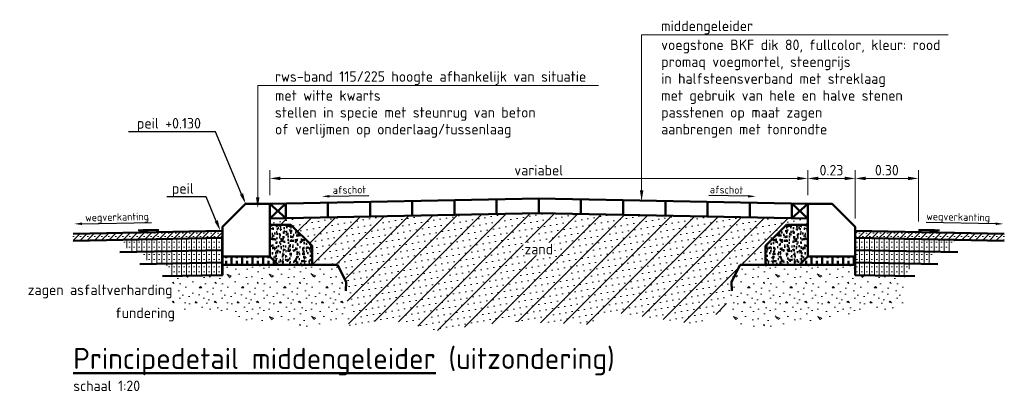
# Model space of a CAD drawing. Header units: metres. Extents: x -699 to 2316, y -1199 to 781.
# Tile 102 of 256: x -242.31 to -237.64, y -175.34 to -173.58. Entities that reach past the tile are written whole.
import ezdxf
from ezdxf import colors
from ezdxf.entities.mleader import LeaderData, LeaderLine
from ezdxf.enums import TextEntityAlignment as Align
from ezdxf.math import Vec2, Vec3

# ---------------------------------------------------------------- set-up
doc = ezdxf.new("R2010")
doc.units = ezdxf.units.M
doc.header["$PDMODE"] = 1
for name, color, linetype, lineweight in [('N-WA-VH-VERHARDING_ASFALT-A-20', 252, 'Continuous', 18), ('N-WE-GW-GROND_ZAND_CUNETZAND-A', 7, 'Continuous', 18), ('N-WE-VH-KANTVERHARDING-GD', 210, 'Continuous', 50), ('N-WE-VH-VERHARDING_FUNDERING-A', 252, 'Continuous', 18), ('X-XX-AL-M', 7, 'Continuous', 18), ('X-XX-AL-T18', 10, 'Continuous', 18), ('X-XX-AL-T25', 7, 'Continuous', 25), ('X-XX-AL-T50', 130, 'Continuous', 50)]:
    doc.layers.add(name, color=color, linetype=linetype, lineweight=lineweight)
doc.styles.add('NLCS-ISO', font='NLCS-ISO.ttf')
doc.styles.add('NLCS-ISO Standaard', font='NLCS-ISO.ttf')
doc.styles.add('NLCS-ISO-M20-T25', font='NLCS-ISO.ttf', dxfattribs={"height": 0.05})
doc.dimstyles.new('NLCS-M20-T25-PIJL_A_L2_H1', dxfattribs={"dimscale": 0.02, "dimtxt": 2.5, "dimasz": 2.5, "dimexe": 2, "dimexo": 2, "dimgap": 0.7, "dimtad": 1, "dimzin": 0, "dimdsep": 46, "dimtxsty": 'NLCS-ISO-M20-T25', "dimcen": 0, "dimdle": 2, "dimclrd": 256, "dimclre": 256, "dimclrt": 256, "dimadec": 1, "dimazin": 0, "dimtfac": 1, "dimtdec": 3, "dimtofl": 0, "dimtmove": 0, "dimatfit": 3, "dimfxl": 2, "dimtfillclr": 256, "dimtolj": 1, "dimtzin": 0, "dimlwd": -1, "dimlwe": -1, "dimarcsym": 0})
pattern_1 = [(90, (-242.055114, -175.33193), (-0.05, 7e-18), []), (90, (-242.030114, -175.30693), (-0.05, 7e-18), [0.025, -0.0125])]
pattern_2 = [(0, (-241.03027, -174.75879), (0, 0.2), [0, -0.2]), (0, (-241.02827, -174.82879), (0, 0.2), [0, -0.2]), (0, (-241.02227, -174.72079), (0, 0.2), [0, -0.2]), (338.1986, (-241.12627, -174.78279), (0.60000005, -0.2), [0.021541, -1.055492]), (216.8699, (-241.10627, -174.79079), (0.6, 0.4), [0.01, -0.99]), (130.6013, (-241.114272, -174.79679), (1.00000008, -1.1999998), [0.018439, -1.82547]), (206.565, (-241.18027, -174.82079), (-0.1999998, -0.2000003), [0.004472, -0.442741]), (326.31, (-241.18427, -174.82279), (0.3999999, -0.2000003), [0.007211, -0.713899]), (108.435, (-241.17827, -174.82679), (-0.1999997, 0.4000001), [0.006325, -0.626131]), (225, (-241.05227, -174.84079), (-4e-17, -0.2), [0.008485, -0.274357]), (0, (-241.05827, -174.84679), (0.2, 0.2), [0.012, -0.188]), (135, (-241.04627, -174.84679), (-0.2, 2e-17), [0.008485, -0.274357]), (251.565, (-241.07627, -174.71279), (0.1999997, 0.4000001), [0.006325, -0.626131]), (0, (-241.07827, -174.71879), (0.2, 0.2), [0.01, -0.19]), (143.1301, (-241.06827, -174.71879), (-0.6, 0.4), [0.01, -0.99]), (213.69, (-241.18227, -174.71079), (0.3999999, 0.2000003), [0.007211, -0.713899]), (341.565, (-241.18827, -174.71479), (-0.4000001, 0.1999997), [0.012649, -0.619806]), (126.8699, (-241.17627, -174.71879), (0.4, -0.6), [0.01, -0.99]), (0, (-241.12427, -174.71879), (0, 0.2), [0, -0.2]), (0, (-241.17827, -174.77079), (0, 0.2), [0, -0.2]), (0, (-241.12227, -174.84479), (0, 0.2), [0, -0.2]), (0, (-241.06827, -174.78279), (0, 0.2), [0, -0.2]), (0, (-241.12627, -174.74879), (0, 0.2), [0, -0.2]), (0, (-241.17027, -174.74279), (0, 0.2), [0, -0.2]), (0, (-241.15227, -174.75479), (0, 0.2), [0, -0.2]), (0, (-241.16027, -174.80279), (0, 0.2), [0, -0.2]), (0, (-241.20827, -174.79479), (0, 0.2), [0, -0.2]), (0, (-241.20627, -174.74879), (0, 0.2), [0, -0.2]), (0, (-241.21227, -174.70479), (0, 0.2), [0, -0.2]), (0, (-241.15027, -174.69679), (0, 0.2), [0, -0.2]), (0, (-241.10627, -174.68879), (0, 0.2), [0, -0.2]), (0, (-241.03627, -174.69679), (0, 0.2), [0, -0.2]), (0, (-241.08427, -174.75879), (0, 0.2), [0, -0.2]), (0, (-241.10427, -174.72279), (0, 0.2), [0, -0.2]), (0, (-241.08827, -174.81879), (0, 0.2), [0, -0.2]), (0, (-241.14827, -174.82879), (0, 0.2), [0, -0.2]), (0, (-241.08827, -174.87279), (0, 0.2), [0, -0.2]), (0, (-241.15427, -174.86079), (0, 0.2), [0, -0.2]), (0, (-241.21827, -174.86679), (0, 0.2), [0, -0.2]), (0, (-241.19427, -174.87679), (0, 0.2), [0, -0.2]), (0, (-241.19227, -174.84879), (0, 0.2), [0, -0.2]), (0, (-241.05827, -174.88079), (0, 0.2), [0, -0.2]), (0, (-241.03427, -174.79879), (0, 0.2), [0, -0.2]), (0, (-241.04427, -174.73879), (0, 0.2), [0, -0.2]), (0, (-241.13627, -174.88279), (0, 0.2), [0, -0.2])]
pattern_3 = [(225, (-38.532574, -27.93116), (0.0167053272, -0.0167053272), []), (225, (-38.54928, -27.93116), (0.0167053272, -0.0167053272), [0, -0.0236249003])]
pattern_4 = [(270, (-38.532574, -27.93116), (0.0236249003, -6e-18), []), (270, (-38.544386, -27.942972), (0.0236249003, -6e-18), [0, -0.0236249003])]
pattern_5 = [(270, (-38.532574, -27.98996), (0.0236249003, -6e-18), []), (270, (-38.544386, -28.001772), (0.0236249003, -6e-18), [0, -0.0236249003])]
pattern_6 = [(270, (-38.532574, -28.04876), (0.0236249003, -6e-18), []), (270, (-38.544386, -28.060572), (0.0236249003, -6e-18), [0, -0.0236249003])]

# ---------------------------------------------------------------- blocks, each defined once
blk = doc.blocks.new('RWS-band_115_225x250')
for p, q in [((0.225, 0.01), (0.325, 0.01)), ((0.325, 0.01), (0.425, -0.09))]:
    blk.add_line(p, q)
blk.add_lwpolyline([(0.225, -0.14), (0, -0.14), (0, 0), (0.11, 0.11), (0.225, 0.11)], close=True)
blk = doc.blocks.new('RTW-L_ARR-v1')
at = {"color": 0, "linetype": 'ByBlock', "lineweight": 18}
blk.add_solid([(-5, 0.83), (-5, -0.83), (0, 0)], dxfattribs=at)
blk = doc.blocks.new('*D1913')
at = {"layer": 'Defpoints', "color": 0, "transparency": 16777216}
for p in [(-238.3482, -174.3284), (-238.5732, -174.4484), (-238.3482, -174.5584)]:
    blk.add_point(p, dxfattribs=at)
at = {"layer": 'X-XX-AL-M', "transparency": 16777216}
for p, q in [((-238.5732, -174.4084), (-238.5732, -174.2884)), ((-238.3482, -174.5184), (-238.3482, -174.2884)), ((-238.5232, -174.3284), (-238.3982, -174.3284))]:
    blk.add_line(p, q, dxfattribs=at)
for points in [[(-238.5232, -174.32), (-238.5232, -174.3367), (-238.5732, -174.3284)], [(-238.3982, -174.32), (-238.3982, -174.3367), (-238.3482, -174.3284)]]:
    blk.add_solid(points, dxfattribs=at)
at = {"layer": 'X-XX-AL-M', "transparency": 16777216, "insert": (-238.4607, -174.2894), "char_height": 0.05, "attachment_point": 5, "style": 'NLCS-ISO-M20-T25'}
blk.add_mtext('\\A1;0.23', dxfattribs=at)
blk = doc.blocks.new('*D1914')
at = {"layer": 'Defpoints', "color": 0, "transparency": 16777216}
for p in [(-238.0482, -174.3284), (-238.3482, -174.5584), (-238.0482, -174.5724)]:
    blk.add_point(p, dxfattribs=at)
at = {"layer": 'X-XX-AL-M', "transparency": 16777216}
for p, q in [((-238.3482, -174.5184), (-238.3482, -174.2884)), ((-238.0482, -174.5324), (-238.0482, -174.2884)), ((-238.2982, -174.3284), (-238.0982, -174.3284))]:
    blk.add_line(p, q, dxfattribs=at)
for points in [[(-238.2982, -174.32), (-238.2982, -174.3367), (-238.3482, -174.3284)], [(-238.0982, -174.32), (-238.0982, -174.3367), (-238.0482, -174.3284)]]:
    blk.add_solid(points, dxfattribs=at)
at = {"layer": 'X-XX-AL-M', "transparency": 16777216, "insert": (-238.1982, -174.2894), "char_height": 0.05, "attachment_point": 5, "style": 'NLCS-ISO-M20-T25'}
blk.add_mtext('\\A1;0.30', dxfattribs=at)
blk = doc.blocks.new('*D1915')
at = {"layer": 'Defpoints', "color": 0, "transparency": 16777216}
for p in [(-238.5732, -174.3284), (-241.1232, -174.4484), (-238.5732, -174.4484)]:
    blk.add_point(p, dxfattribs=at)
at = {"layer": 'X-XX-AL-M', "transparency": 16777216}
for p, q in [((-241.1232, -174.4084), (-241.1232, -174.2884)), ((-238.5732, -174.4084), (-238.5732, -174.2884)), ((-241.0732, -174.3284), (-238.6232, -174.3284))]:
    blk.add_line(p, q, dxfattribs=at)
for points in [[(-241.0732, -174.32), (-241.0732, -174.3367), (-241.1232, -174.3284)], [(-238.6232, -174.32), (-238.6232, -174.3367), (-238.5732, -174.3284)]]:
    blk.add_solid(points, dxfattribs=at)
at = {"layer": 'X-XX-AL-M', "transparency": 16777216, "insert": (-239.8482, -174.2894), "char_height": 0.05, "attachment_point": 5, "style": 'NLCS-ISO-M20-T25'}
blk.add_mtext('\\A1;variabel', dxfattribs=at)

msp = doc.modelspace()

# ---------------------------------------------------------------- hatches: boundary and pattern name
at = {"layer": 'N-WA-VH-VERHARDING_ASFALT-A-20'}
h = msp.add_hatch(dxfattribs=at)
h.set_pattern_fill('VD-SMAB', color=256, scale=0.251999, angle=180, style=0, pattern_type=2)
h.set_pattern_definition(pattern_3)
h.paths.add_polyline_path([(-242.0551, -174.5905), (-242.0551, -174.6241), (-241.3482, -174.61), (-241.3482, -174.5764)])
h = msp.add_hatch(dxfattribs=at)
h.set_pattern_fill('VD-STAB', color=256, scale=0.251999, angle=225, style=0, pattern_type=2)
h.set_pattern_definition(pattern_4)
h.paths.add_polyline_path([(-241.8202, -174.6194), (-241.7927, -174.6777), (-241.3482, -174.6688), (-241.3482, -174.61)])
h = msp.add_hatch(dxfattribs=at)
h.set_pattern_fill('VD-SMAB', color=256, scale=0.251999, angle=180, style=0, pattern_type=2)
h.set_pattern_definition(pattern_3)
h.paths.add_polyline_path([(-237.6414, -174.5905), (-237.6414, -174.6241), (-238.3482, -174.61), (-238.3482, -174.5764)])
h = msp.add_hatch(dxfattribs=at)
h.set_pattern_fill('VD-STAB', color=256, scale=0.251999, angle=225, style=0, pattern_type=2)
h.set_pattern_definition(pattern_4)
h.paths.add_polyline_path([(-237.8762, -174.6194), (-237.9038, -174.6777), (-238.3482, -174.6688), (-238.3482, -174.61)])
h = msp.add_hatch(dxfattribs=at)
h.set_pattern_fill('VD-STAB', color=256, scale=0.251999, angle=225, style=0, pattern_type=2)
h.set_pattern_definition(pattern_5)
h.paths.add_polyline_path([(-241.7251, -174.6763), (-241.6976, -174.7346), (-241.3482, -174.7276), (-241.3482, -174.6688)])
h = msp.add_hatch(dxfattribs=at)
h.set_pattern_fill('VD-STAB', color=256, scale=0.251999, angle=225, style=0, pattern_type=2)
h.set_pattern_definition(pattern_5)
h.paths.add_polyline_path([(-237.9713, -174.6763), (-237.9989, -174.7346), (-238.3482, -174.7276), (-238.3482, -174.6688)])
h = msp.add_hatch(dxfattribs=at)
h.set_pattern_fill('VD-STAB', color=256, scale=0.251999, angle=225, style=0, pattern_type=2)
h.set_pattern_definition(pattern_6)
h.paths.add_polyline_path([(-241.6166, -174.7329), (-241.5891, -174.7912), (-241.3482, -174.7864), (-241.3482, -174.7276)])
h = msp.add_hatch(dxfattribs=at)
h.set_pattern_fill('VD-STAB', color=256, scale=0.251999, angle=225, style=0, pattern_type=2)
h.set_pattern_definition(pattern_6)
h.paths.add_polyline_path([(-238.0798, -174.7329), (-238.1074, -174.7912), (-238.3482, -174.7864), (-238.3482, -174.7276)])
at = {"layer": 'N-WE-GW-GROND_ZAND_CUNETZAND-A'}
h = msp.add_hatch(dxfattribs=at)
h.set_pattern_fill('GB-ZANDAANVULLEN', color=256, scale=0.02, style=0, pattern_type=2)
h.set_pattern_definition([(10, (0, 0), (-0.0052094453, 0.0295442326), [0, -0.03]), (45, (0, 0), (-0.056568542, 0.056568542), [])])
h.paths.add_polyline_path([(-238.7732, -174.738), (-238.7732, -174.6788), (-238.7732, -174.6484), (-238.6732, -174.5484), (-238.5732, -174.5484), (-238.5732, -174.5184), (-239.8482, -174.4929), (-241.1232, -174.5184), (-241.1232, -174.5484), (-241.0232, -174.5484), (-240.9232, -174.6484), (-240.9232, -174.738), (-240.8022, -174.7379), (-240.7615, -174.8194), (-240.7488, -175.0444), (-240.5805, -174.9928), (-240.3268, -175.0491), (-239.9885, -175.0069), (-239.6033, -175.021), (-239.5234, -174.9599), (-239.0912, -175.021), (-238.969, -174.9505), (-238.9336, -174.8615), (-238.935, -174.8194), (-238.8942, -174.7379)])
at = {"layer": 'N-WE-VH-KANTVERHARDING-GD'}
h = msp.add_hatch(dxfattribs=at)
h.set_pattern_fill('MD-BETONDETAIL', color=256, scale=0.0125, angle=360, style=0, pattern_type=2)
h.set_pattern_definition([(50, (-242.055114, -175.33193), (0.0455462, -0.0039848), [0.0047625, -0.0523875]), (355, (-242.055114, -175.33193), (-0.0088107, 0.0477642), [0.00381, -0.04191]), (100.451, (-242.05132, -175.33226), (0.0367356, 0.0437792), [0.0040475, -0.0445225]), (46.184, (-242.055114, -175.31923), (0.0677698, -0.0105106), [0.0071438, -0.0785813]), (96.6356, (-242.049466, -175.320106), (0.059351, 0.0618564), [0.0060713, -0.0667838]), (351.184, (-242.055114, -175.31923), (0.059351, 0.0618563), [0.005715, -0.062865]), (21, (-242.048764, -175.322405), (0.0379037, -0.0255664), [0.0047625, -0.0523875]), (326, (-242.048764, -175.322405), (0.0154505, 0.046047), [0.00381, -0.04191]), (71.4514, (-242.045605, -175.324536), (0.0533541, 0.0204807), [0.0040475, -0.0445225]), (37.5, (-242.055114, -175.33193), (0.00077215, 0.02113876), [0, -0.041402, 0, -0.042545, 0, -0.04206875]), (7.5, (-242.055114, -175.33193), (0.0167049, 0.02504514), [0, -0.024257, 0, -0.0404495, 0, -0.01603375]), (327.5, (-242.069274, -175.33193), (0.03389765, -0.00143219), [0, -0.015875, 0, -0.04953, 0, -0.0657225]), (317.5, (-242.075624, -175.33193), (0.0370323, 0.0063566), [0, -0.0206375, 0, -0.032893, 0, -0.0466725])])
h.paths.add_polyline_path([(-240.9232, -174.738), (-240.9232, -174.6484), (-241.0232, -174.5484), (-241.1232, -174.5484), (-241.1232, -174.6984), (-241.0835, -174.7382)])
h = msp.add_hatch(dxfattribs=at)
h.set_pattern_fill('MD-BETONDETAIL', color=256, scale=0.0125, angle=360, style=0, pattern_type=2)
h.set_pattern_definition([(130, (-237.641364, -175.33193), (-0.0455462, -0.0039848), [0.0047625, -0.0523875]), (185, (-237.641364, -175.33193), (0.0088107, 0.0477642), [0.00381, -0.04191]), (79.549, (-237.64516, -175.33226), (-0.0367356, 0.0437792), [0.0040475, -0.0445225]), (133.816, (-237.641364, -175.31923), (-0.0677698, -0.0105106), [0.0071437, -0.0785812]), (83.3644, (-237.64701, -175.320106), (-0.059351, 0.0618564), [0.0060713, -0.0667838]), (188.816, (-237.641364, -175.31923), (-0.059351, 0.0618563), [0.005715, -0.062865]), (159, (-237.647714, -175.322405), (-0.0379037, -0.0255664), [0.0047625, -0.0523875]), (214, (-237.647714, -175.322405), (-0.0154505, 0.046047), [0.00381, -0.04191]), (108.5486, (-237.65087, -175.324536), (-0.0533541, 0.0204807), [0.0040475, -0.0445225]), (142.5, (-237.641364, -175.33193), (-0.00077215, 0.02113876), [0, -0.041402, 0, -0.042545, 0, -0.04206875]), (172.5, (-237.641364, -175.33193), (-0.0167049, 0.02504514), [0, -0.024257, 0, -0.0404495, 0, -0.01603375]), (212.5, (-237.627203, -175.33193), (-0.03389765, -0.00143219), [0, -0.015875, 0, -0.04953, 0, -0.0657225]), (222.5, (-237.620853, -175.33193), (-0.0370323, 0.0063566), [0, -0.0206375, 0, -0.032893, 0, -0.0466725])])
h.paths.add_polyline_path([(-238.7732, -174.6484), (-238.6732, -174.5484), (-238.5732, -174.5484), (-238.5732, -174.6984), (-238.613, -174.7382), (-238.7732, -174.738)])
h = msp.add_hatch(dxfattribs=at)
h.set_pattern_fill('ANSI33', color=256, scale=0.2, angle=45, style=0)
h.set_pattern_definition(pattern_1)
h.paths.add_polyline_path([(-241.1232, -174.6984), (-241.2357, -174.6984), (-241.3482, -174.6982), (-241.3482, -174.7042), (-241.3482, -174.7204), (-241.3482, -174.732), (-241.3482, -174.7384), (-241.0835, -174.7382)])
h = msp.add_hatch(dxfattribs=at)
h.set_pattern_fill('ANSI33', color=256, scale=0.2, angle=45, style=0)
h.set_pattern_definition(pattern_1)
h.paths.add_polyline_path([(-238.5732, -174.6984), (-238.4607, -174.6984), (-238.3482, -174.6982), (-238.3482, -174.7042), (-238.3482, -174.7204), (-238.3482, -174.732), (-238.3482, -174.7384), (-238.613, -174.7382)])
at = {"layer": 'N-WE-VH-VERHARDING_FUNDERING-A'}
h = msp.add_hatch(dxfattribs=at)
h.set_pattern_fill('AVH-FUNDERING_GRANULAAT', color=256, scale=0.02, style=0, pattern_type=2)
h.set_pattern_definition(pattern_2)
h.paths.add_polyline_path([(-240.7531, -174.9107), (-240.7629, -174.8615), (-240.7615, -174.8194), (-240.8022, -174.7379), (-241.3482, -174.7384), (-241.3482, -174.7864), (-241.5983, -174.792), (-241.5861, -174.9135), (-241.5498, -174.9528), (-241.4261, -174.95), (-241.2421, -175.0034), (-241.0973, -175.0048), (-240.9161, -175.0357), (-240.7657, -175.016), (-240.7559, -174.9668)])
h = msp.add_hatch(dxfattribs=at)
h.set_pattern_fill('AVH-FUNDERING_GRANULAAT', color=256, scale=0.02, style=0, pattern_type=2)
h.set_pattern_definition(pattern_2)
h.paths.add_polyline_path([(-238.9434, -174.9107), (-238.9336, -174.8615), (-238.935, -174.8194), (-238.8942, -174.7379), (-238.3482, -174.7384), (-238.3482, -174.7864), (-238.0982, -174.792), (-238.1104, -174.9135), (-238.1467, -174.9528), (-238.2704, -174.95), (-238.4544, -175.0034), (-238.5992, -175.0048), (-238.7804, -175.0357), (-238.9308, -175.016), (-238.9406, -174.9668)])

# ---------------------------------------------------------------- linework, layer by layer
at = {"layer": 'N-WE-VH-KANTVERHARDING-GD'}
for p, q in [((-241.1232, -174.4484), (-239.8482, -174.4229)), ((-240.4482, -174.4349), (-240.4482, -174.5049)), ((-240.2482, -174.4309), (-240.2482, -174.5009)), ((-240.0482, -174.4269), (-240.0482, -174.4969)), ((-238.5732, -174.4484), (-239.8482, -174.4229)), ((-239.8482, -174.4229), (-239.8482, -174.4929)), ((-239.6482, -174.4269), (-239.6482, -174.4969)), ((-239.4482, -174.4309), (-239.4482, -174.5009)), ((-239.2482, -174.4349), (-239.2482, -174.5049)), ((-241.1232, -174.5184), (-241.0482, -174.4469)), ((-241.1232, -174.4484), (-241.0482, -174.5169)), ((-241.0482, -174.4469), (-241.0482, -174.5169)), ((-240.8482, -174.4429), (-240.8482, -174.5129)), ((-240.6482, -174.4389), (-240.6482, -174.5089)), ((-239.0482, -174.4389), (-239.0482, -174.5089)), ((-238.8482, -174.4429), (-238.8482, -174.5129)), ((-238.6482, -174.4469), (-238.6482, -174.5169)), ((-238.6482, -174.4469), (-238.5732, -174.5184)), ((-238.5732, -174.4484), (-238.6482, -174.5169)), ((-241.1232, -174.5184), (-239.8482, -174.4929)), ((-238.5732, -174.5184), (-239.8482, -174.4929)), ((-241.3482, -174.5584), (-241.3482, -174.6984)), ((-241.3482, -174.5584), (-241.3482, -174.6984)), ((-241.3482, -174.5764), (-242.0551, -174.5905)), ((-242.0551, -174.6241), (-241.3482, -174.61)), ((-237.6414, -174.6241), (-238.3483, -174.61)), ((-238.3482, -174.5764), (-237.6414, -174.5905)), ((-241.8352, -174.6785), (-241.3482, -174.6688)), ((-240.9232, -174.6484), (-240.9232, -174.738)), ((-238.7732, -174.6484), (-238.7732, -174.738)), ((-237.8613, -174.6785), (-238.3483, -174.6688)), ((-241.1232, -174.6984), (-241.0835, -174.7382)), ((-238.5732, -174.6984), (-238.613, -174.7382)), ((-241.7401, -174.7354), (-241.3482, -174.7276)), ((-241.3482, -174.7384), (-240.8022, -174.7379)), ((-240.8022, -174.7379), (-240.7615, -174.8194)), ((-238.8942, -174.7379), (-238.935, -174.8194)), ((-238.3482, -174.7384), (-238.8942, -174.7379)), ((-237.9564, -174.7354), (-238.3483, -174.7276)), ((-241.6316, -174.792), (-241.3482, -174.7864)), ((-238.0649, -174.792), (-238.3483, -174.7864)), ((-240.7615, -174.8194), (-240.7629, -174.8615)), ((-238.935, -174.8194), (-238.9336, -174.8615))]:
    msp.add_line(p, q, dxfattribs=at)
at = {"layer": 'N-WE-VH-KANTVERHARDING-GD', "const_width": 0.01}
for points in [[(-241.6482, -174.5724), (-241.7482, -174.5744)], [(-238.0482, -174.5724), (-237.9482, -174.5744)]]:
    msp.add_lwpolyline(points, dxfattribs=at)
at = {"layer": 'N-WE-VH-KANTVERHARDING-GD'}
for points in [[(-242.0551, -174.6241), (-241.3482, -174.61), (-241.3482, -174.5764), (-242.0551, -174.5905)], [(-241.8352, -174.6785), (-241.3482, -174.6688), (-241.3482, -174.61), (-242.0551, -174.6241)], [(-237.6414, -174.6241), (-238.3482, -174.61), (-238.3482, -174.5764), (-237.6414, -174.5905)], [(-237.8613, -174.6785), (-238.3482, -174.6688), (-238.3482, -174.61), (-237.6414, -174.6241)], [(-241.7401, -174.7354), (-241.3482, -174.7276), (-241.3482, -174.6688), (-241.8352, -174.6785)], [(-237.9564, -174.7354), (-238.3482, -174.7276), (-238.3482, -174.6688), (-237.8613, -174.6785)], [(-241.6316, -174.792), (-241.3482, -174.7864), (-241.3482, -174.7276), (-241.7401, -174.7354)], [(-238.0649, -174.792), (-238.3482, -174.7864), (-238.3482, -174.7276), (-237.9564, -174.7354)]]:
    msp.add_lwpolyline(points, dxfattribs=at)
at = {"layer": 'X-XX-AL-M'}
for p, q in [((-239.3607, -174.4249), (-239.3607, -173.6473)), ((-241.1807, -174.4584), (-241.1807, -173.8873))]:
    msp.add_line(p, q, dxfattribs=at)
for points in [[(-237.9076, -173.6473), (-239.3607, -173.6473)], [(-239.5656, -173.8873), (-241.1807, -173.8873)]]:
    msp.add_lwpolyline(points, dxfattribs=at)
at = {"layer": 'X-XX-AL-T25'}
for points in [[(-240.8407, -174.413), (-240.6546, -174.4092)], [(-238.8558, -174.413), (-239.0419, -174.4092)], [(-242.0144, -174.5432), (-241.684, -174.5366)], [(-237.6821, -174.5432), (-238.0124, -174.5366)]]:
    msp.add_lwpolyline(points, dxfattribs=at)
for points in [[(-240.8406, -174.419), (-240.8767, -174.4137), (-240.8408, -174.407)], [(-238.8559, -174.419), (-238.8198, -174.4137), (-238.8556, -174.407)], [(-242.0143, -174.5492), (-242.0504, -174.544), (-242.0145, -174.5372)], [(-237.6822, -174.5492), (-237.6461, -174.544), (-237.682, -174.5372)]]:
    msp.add_solid(points, dxfattribs=at)

# ---------------------------------------------------------------- block references
at = {"layer": 'N-WE-VH-KANTVERHARDING-GD'}
msp.add_blockref('RWS-band_115_225x250', (-241.3482, -174.5584), dxfattribs=at)
at = {"layer": 'N-WE-VH-KANTVERHARDING-GD', "xscale": -1}
msp.add_blockref('RWS-band_115_225x250', (-238.3482, -174.5584), dxfattribs=at)
at = {"layer": 'X-XX-AL-T25', "lineweight": 18, "xscale": 0.01000000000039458, "yscale": 0.01000000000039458, "zscale": 0.01000000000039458}
for p, rotation in [((-239.3607, -174.4349), 269.9999999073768), ((-241.1807, -174.4684), 269.9999999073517)]:
    msp.add_blockref('RTW-L_ARR-v1', p, dxfattribs=dict(at, rotation=rotation))

# ---------------------------------------------------------------- texts
at = {"layer": 'X-XX-AL-M', "style": 'NLCS-ISO Standaard'}
for s, p in [('middengeleider', (-239.2682, -173.6299)), ('voegstone BKF dik 80, fullcolor, kleur: rood', (-239.2682, -173.7199)), ('promaq voegmortel, steengrijs', (-239.2682, -173.7999)), ('rws-band 115/225 hoogte afhankelijk van situatie', (-241.0991, -173.8699)), ('in halfsteensverband met streklaag', (-239.2682, -173.8799)), ('met witte kwarts', (-241.0991, -173.9599)), ('met gebruik van hele en halve stenen', (-239.2682, -173.9599)), ('stellen in specie met steunrug van beton', (-241.0991, -174.0399)), ('passtenen op maat zagen', (-239.2682, -174.0399)), ('of verlijmen op onderlaag/tussenlaag', (-241.0991, -174.1199)), ('aanbrengen met tonrondte', (-239.2682, -174.1199))]:
    msp.add_text(s, height=0.05, dxfattribs=at).set_placement(p)
at = {"layer": 'X-XX-AL-M', "char_height": 0.05, "attachment_point": 9, "style": 'NLCS-ISO Standaard'}
for s, insert in [('zagen asfaltverharding', (-241.5844, -174.8968)), ('fundering', (-241.5732, -175.0058))]:
    msp.add_mtext(s, dxfattribs=dict(at, insert=insert))
at = {"layer": 'X-XX-AL-T18', "style": 'NLCS-ISO Standaard'}
for s, rotation, p in [('afschot', 1.1458, (-240.8243, -174.4126)), ('afschot', 358.8542, (-239.0377, -174.4093)), ('wegverkanting', 1.1458, (-241.998, -174.5429)), ('wegverkanting', 358.8542, (-238.0116, -174.5366))]:
    msp.add_text(s, height=0.036, rotation=rotation, dxfattribs=at).set_placement(p, align=Align.BOTTOM_LEFT)
at = {"layer": 'X-XX-AL-T25', "style": 'NLCS-ISO'}
msp.add_text('schaal 1:20', height=0.05, dxfattribs=at).set_placement((-242.0551, -175.3369))
at = {"layer": 'X-XX-AL-T50', "style": 'NLCS-ISO'}
msp.add_text('%%UPrincipedetail middengeleider%%U (uitzondering)', height=0.1, dxfattribs=at).set_placement((-242.0551, -175.2319))

# ---------------------------------------------------------------- dimensions: what is measured, and where the dimension line sits
at = {"layer": 'X-XX-AL-M'}
dim = msp.add_linear_dim(base=(-238.5732, -174.3284), p1=(-241.1232, -174.4484), p2=(-238.5732, -174.4484), text='variabel', dimstyle='NLCS-M20-T25-PIJL_A_L2_H1', dxfattribs=at)
dim.commit()
dim.dimension.update_dxf_attribs({"geometry": '*D1915', "text_midpoint": (-239.8482, -174.2894)})
dim = msp.add_linear_dim(base=(-238.3482387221, -174.3283771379), p1=(-238.5732387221, -174.4483771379), p2=(-238.3482387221, -174.5583771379), dimstyle='NLCS-M20-T25-PIJL_A_L2_H1', dxfattribs=at)
dim.commit()
dim.dimension.update_dxf_attribs({"geometry": '*D1913', "text_midpoint": (-238.4607387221, -174.2893771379)})
dim = msp.add_linear_dim(base=(-238.0482, -174.3284), p1=(-238.3482, -174.5584), p2=(-238.0482, -174.5724), dimstyle='NLCS-M20-T25-PIJL_A_L2_H1', override={"dimtmove": 1}, dxfattribs=at)
dim.commit()
dim.dimension.update_dxf_attribs({"geometry": '*D1914', "text_midpoint": (-238.1982, -174.2894)})

# ---------------------------------------------------------------- leaders
at = {"layer": 'X-XX-AL-T25'}
ml = msp.add_multileader_mtext('Standard', dxfattribs=at)
ml.set_content('peil +0.130', color=256, style='NLCS-ISO-M20-T25')
ml.set_leader_properties(color=256, linetype='ByLayer', lineweight=-1)
ml.build(insert=Vec2(0, 0))
ml.multileader.update_dxf_attribs({"text_left_attachment_type": 5, "text_right_attachment_type": 5, "dogleg_length": 0.05, "arrow_head_size": 0.05})
ctx = ml.context
ctx.base_point, ctx.char_height, ctx.arrow_head_size, ctx.landing_gap_size, ctx.plane_origin = Vec3(-241.7715, -174.1067), 0.05, 0.05, 0.018, Vec3(-7.1769, 3.3844)
ctx.left_attachment, ctx.right_attachment = 5, 5
notes = []
notes.append((ctx, [(0, (1, 1, 0), (-241.3805, -174.1067), (-1, 0), 0.05, [(0, [(-241.2382, -174.4484)], 0, [])])]))
ctx.mtext.insert, ctx.mtext.flow_direction = Vec3(-241.7535, -174.0417), 5
ml = msp.add_multileader_mtext('Standard', dxfattribs=at)
ml.set_content('peil', color=256, style='NLCS-ISO-M20-T25')
ml.set_leader_properties(color=256, linetype='ByLayer', lineweight=-1)
ml.build(insert=Vec2(0, 0))
ml.multileader.update_dxf_attribs({"text_left_attachment_type": 5, "text_right_attachment_type": 5, "dogleg_length": 0.05, "arrow_head_size": 0.05})
ctx = ml.context
ctx.base_point, ctx.char_height, ctx.arrow_head_size, ctx.landing_gap_size, ctx.plane_origin = Vec3(-241.6059, -174.4158), 0.05, 0.05, 0.018, Vec3(-7.4704, 3.1032)
ctx.left_attachment, ctx.right_attachment = 5, 5
notes.append((ctx, [(0, (1, 1, 0), (-241.4249, -174.4158), (-1, 0), 0.05, [(0, [(-241.3582, -174.5764)], 0, [])])]))
ctx.mtext.insert, ctx.mtext.flow_direction = Vec3(-241.5879, -174.3508), 5
for ctx, leaders in notes:
    for number, flags, end, landing, length, lines in leaders:
        leader = LeaderData()
        leader.index, (leader.has_last_leader_line, leader.has_dogleg_vector, leader.attachment_direction) = number, flags
        leader.last_leader_point, leader.dogleg_vector, leader.dogleg_length = Vec3(end), Vec3(landing), length
        for number, points, colour, breaks in lines:
            line = LeaderLine()
            line.index, line.vertices, line.color, line.breaks = number, Vec3.list(points), colors.encode_raw_color(colour), breaks
            leader.lines.append(line)
        ctx.leaders.append(leader)

# ---------------------------------------------------------------- next in the draw order: texts
at = {"layer": 'X-XX-AL-T25', "insert": (-239.8482, -174.6635), "char_height": 0.05, "attachment_point": 5, "style": 'NLCS-ISO', "bg_fill": 3, "box_fill_scale": 1.1, "bg_fill_color": 256, "bg_fill_transparency": 0}
msp.add_mtext('zand', dxfattribs=at)

doc.saveas('drawing.dxf')
